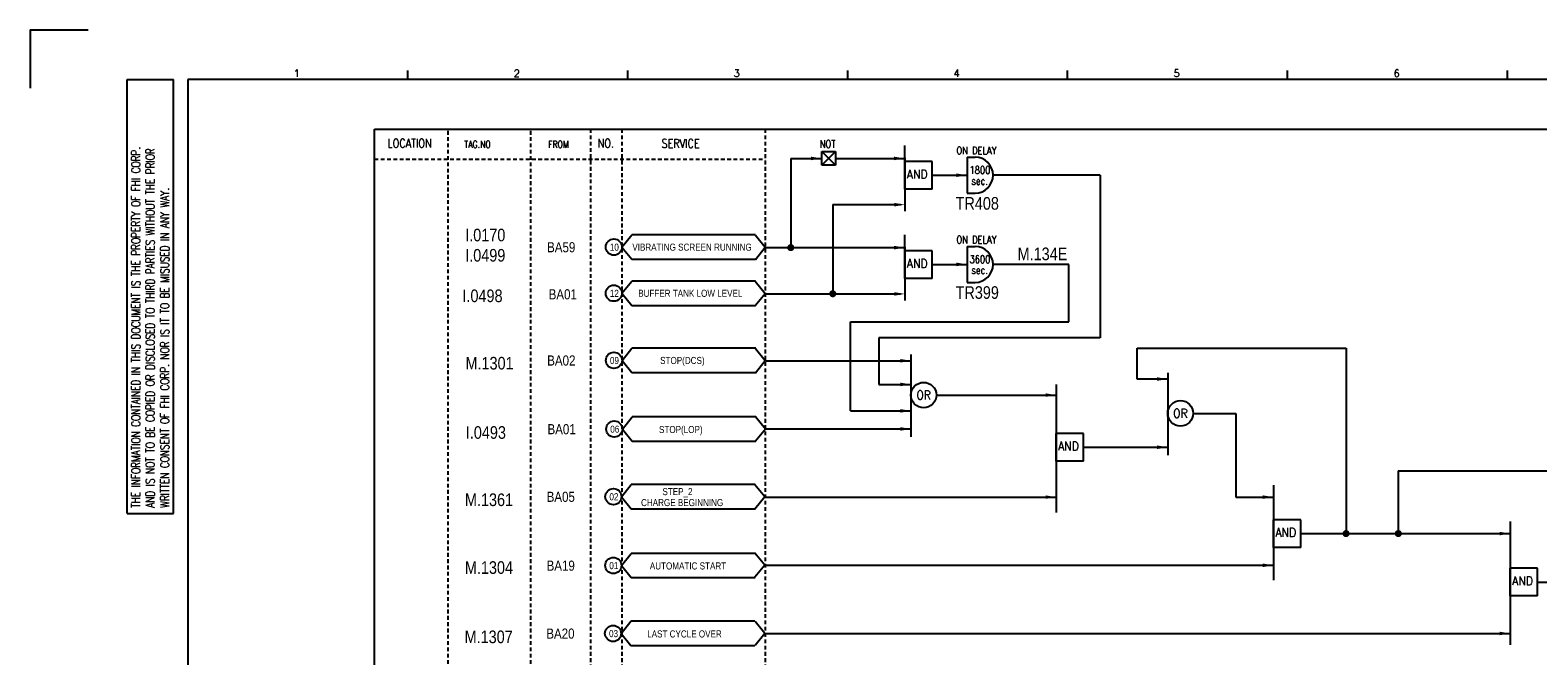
# Model space of a CAD drawing. Extents: x 706 to 1672, y -204 to 478.
# Tile 2 of 4: x 706 to 1304, y 230 to 478. Entities that reach past the tile are written whole.
import ezdxf
from ezdxf.enums import TextEntityAlignment as Align

# ---------------------------------------------------------------- set-up
doc = ezdxf.new("R2010")
doc.units = 0
doc.header["$MEASUREMENT"] = 0
doc.linetypes.add('HIDDEN', pattern=[4, 1.5, -1, 1.5])
doc.layers.get('0').update_dxf_attribs({"linetype": 'CONTINUOUS'})
doc.layers.get('DEFPOINTS').update_dxf_attribs({"linetype": 'CONTINUOUS'})
for name, color, linetype in [('CON', 4, 'CONTINUOUS'), ('DCS', 7, 'CONTINUOUS'), ('DIM', 3, 'CONTINUOUS'), ('HID', 2, 'HIDDEN'), ('圖框CON', 4, 'CONTINUOUS'), ('框線', 6, 'CONTINUOUS')]:
    doc.layers.add(name, color=color, linetype=linetype)
doc.styles.add('DAYUKP', font='complex', dxfattribs={"bigfont": 'DAYUKP.SHX'})
doc.styles.add('ROMANS', font='romans', dxfattribs={"width": 0.8})
doc.styles.add('style3', font='ARIALN.TTF')

# ---------------------------------------------------------------- blocks, each defined once
blk = doc.blocks.new('LEADER')
at = {"layer": 'CON'}
blk.add_solid([(0.85, -0.57), (0.85, -1.57), (3.85, -1.07)], dxfattribs=at)
blk = doc.blocks.new('1')
at = {"layer": 'DEFPOINTS'}
blk.add_lwpolyline([(1268.99, 689.33), (1246.02, 689.33), (1246.02, 666.36)], dxfattribs=at)
at = {"layer": '圖框CON'}
for p, q in [((1395.91, 669.85), (1395.91, 673.29)), ((1483.2, 669.85), (1483.2, 673.29)), ((1570.49, 669.85), (1570.49, 673.29)), ((1657.78, 669.85), (1657.78, 673.29)), ((1745.08, 669.85), (1745.08, 673.29)), ((1832.37, 669.85), (1832.37, 673.29)), ((1284.5, 669.81), (1302.87, 669.81)), ((1284.5, 497.52), (1284.5, 669.81)), ((1302.87, 497.52), (1302.87, 669.81)), ((1284.5, 497.52), (1302.87, 497.52))]:
    blk.add_line(p, q, dxfattribs=at)
at = {"layer": '框線'}
for p, q in [((1308.62, 669.81), (1308.62, 26.6)), ((2181.53, 669.81), (1308.62, 669.81))]:
    blk.add_line(p, q, dxfattribs=at)
at = {"style": 'DAYUKP'}
for s, p in [('1', (1350.64, 670.78)), ('2', (1437.93, 670.78)), ('3', (1525.22, 670.78)), ('4', (1612.51, 670.78)), ('5', (1699.8, 670.78)), ('6', (1787.1, 670.78))]:
    blk.add_text(s, height=2.87, dxfattribs=at).set_placement(p)
at = {"layer": 'DIM', "style": 'ROMANS', "width": 0.75}
for s, p in [('THE INFORMATION CONTAINED IN THIS DOCUMENT IS THE PROPERTY OF FHI CORP.', (1287.94, 499.82)), ('AND IS NOT TO BE COPIED OR DISCLOSED TO THIRD PARTIES WITHOUT THE PRIOR', (1293.68, 499.82)), ('WRITTEN CONSENT OF FHI CORP. NOR IS IT TO BE MISUSED IN ANY WAY.', (1299.43, 499.82))]:
    blk.add_text(s, height=3.4457, rotation=90, dxfattribs=at).set_placement(p, align=Align.MIDDLE_LEFT)

msp = doc.modelspace()

# ---------------------------------------------------------------- linework, layer by layer
at = {"layer": 'CON', "color": 6}
for p, q in [((1053.27, 414.92), (1053.27, 432.26)), ((1020.27, 424.42), (1020.27, 429.88)), ((1020.27, 429.88), (1025.73, 424.42)), ((1025.73, 429.88), (1020.27, 424.42)), ((1020.27, 429.88), (1025.73, 429.88)), ((1025.73, 429.88), (1025.73, 424.42)), ((1053.27, 427.37), (1053.27, 406.22)), ((1064.13, 425.89), (1053.27, 425.89)), ((1064.13, 414.92), (1064.13, 425.89)), ((1077.94, 427.64), (1077.94, 413.35)), ((1077.94, 427.64), (1081.12, 427.64)), ((1025.73, 424.42), (1020.27, 424.42)), ((1064.13, 414.92), (1053.27, 414.92)), ((1077.94, 413.35), (1081.12, 413.35)), ((940.98, 391.97), (944.88, 396.79)), ((994.02, 396.79), (944.88, 396.79)), ((997.82, 391.76), (993.92, 396.58)), ((1053.27, 379.53), (1053.27, 396.87)), ((940.98, 391.97), (944.88, 387.16)), ((997.82, 391.76), (993.92, 386.94)), ((1053.27, 391.98), (1053.27, 370.83)), ((1064.13, 390.49), (1053.27, 390.49)), ((1064.13, 379.53), (1064.13, 390.49)), ((1077.94, 392.24), (1077.94, 377.95)), ((1077.94, 392.24), (1081.12, 392.24)), ((944.88, 387.16), (994.02, 387.16)), ((940.97, 373.66), (944.87, 378.48)), ((994, 378.48), (944.87, 378.48)), ((997.8, 373.45), (993.9, 378.27)), ((1064.13, 379.53), (1053.27, 379.53)), ((1077.94, 377.95), (1081.12, 377.95)), ((940.97, 373.66), (944.87, 368.85)), ((997.8, 373.45), (993.9, 368.63)), ((944.87, 368.85), (994, 368.85)), ((941.02, 347.01), (944.91, 351.83)), ((994.05, 351.83), (944.91, 351.83)), ((997.85, 346.8), (993.95, 351.62)), ((1055.67, 349.29), (1055.67, 316.65)), ((941.02, 347.01), (944.91, 342.2)), ((944.91, 342.2), (994.05, 342.2)), ((997.85, 346.8), (993.95, 341.98)), ((1157.57, 342.03), (1157.57, 309.38)), ((1113.28, 337.39), (1113.28, 286.69)), ((941.14, 319.75), (945.04, 324.56)), ((994.18, 324.56), (945.04, 324.56)), ((997.9, 319.73), (994, 324.55)), ((941.14, 319.75), (945.04, 314.93)), ((997.9, 319.73), (994, 314.92)), ((1113.28, 307.06), (1113.28, 318.02)), ((1124.14, 318.02), (1113.28, 318.02)), ((1124.14, 307.06), (1124.14, 318.02)), ((945.04, 314.93), (994.18, 314.93)), ((1124.14, 307.06), (1113.28, 307.06)), ((940.8, 292.92), (944.7, 297.74)), ((993.84, 297.74), (944.7, 297.74)), ((997.67, 292.83), (993.77, 297.64)), ((1199.5, 297.49), (1199.5, 259.79)), ((940.8, 292.92), (944.7, 288.11)), ((944.7, 288.11), (993.84, 288.11)), ((997.67, 292.83), (993.77, 288.01)), ((1199.5, 272.8), (1199.5, 283.76)), ((1210.36, 283.76), (1199.5, 283.76)), ((1210.36, 272.8), (1210.36, 283.76)), ((1293.5, 283.02), (1293.5, 234.18)), ((940.78, 265.6), (944.67, 270.42)), ((993.81, 270.42), (944.67, 270.42)), ((997.66, 265.72), (993.76, 270.54)), ((1210.36, 272.8), (1199.5, 272.8)), ((940.78, 265.6), (944.67, 260.78)), ((997.66, 265.72), (993.76, 260.91)), ((1304.36, 264.52), (1293.5, 264.52)), ((1293.5, 253.56), (1293.5, 264.52)), ((1304.36, 253.56), (1304.36, 264.52)), ((944.67, 260.78), (993.81, 260.78)), ((1304.36, 253.56), (1293.5, 253.56)), ((940.66, 238.63), (944.56, 243.45)), ((993.7, 243.45), (944.56, 243.45)), ((997.73, 238.62), (993.83, 243.43)), ((940.66, 238.63), (944.56, 233.81)), ((944.56, 233.81), (993.7, 233.81)), ((997.73, 238.62), (993.83, 233.8))]:
    msp.add_line(p, q, dxfattribs=at)
at = {"layer": 'CON'}
for p, q in [((1007.99, 427.15), (1020.27, 427.15)), ((1007.99, 427.15), (1007.99, 391.76)), ((1025.73, 427.15), (1053.21, 427.15)), ((1064.13, 420.49), (1077.94, 420.49)), ((1130.79, 420.49), (1088.26, 420.49)), ((1130.79, 420.49), (1130.79, 355.92)), ((1024.65, 408.84), (1051.49, 408.84)), ((1024.65, 408.84), (1024.65, 373.45)), ((997.82, 391.76), (1053.21, 391.76)), ((1064.13, 385.1), (1077.94, 385.1)), ((1118.32, 385.1), (1088.26, 385.1)), ((1118.32, 362.27), (1118.32, 385.1)), ((997.82, 373.45), (1051.49, 373.45)), ((1031.63, 326.97), (1031.63, 362.27)), ((1031.63, 362.27), (1118.32, 362.27)), ((1130.79, 355.92), (1042.97, 355.92)), ((1042.97, 355.92), (1042.97, 337.46)), ((1145.5, 339.6), (1145.5, 351.82)), ((1145.5, 351.82), (1228.37, 351.82)), ((1228.37, 351.82), (1228.37, 278.28)), ((998.07, 346.86), (1055.67, 346.86)), ((1042.97, 337.46), (1055.67, 337.46)), ((1157.57, 339.6), (1145.5, 339.6)), ((1065.75, 333.24), (1113.28, 333.24)), ((1031.63, 326.97), (1055.67, 326.97)), ((1167.65, 325.98), (1184.59, 325.98)), ((1184.59, 325.98), (1184.59, 292.75)), ((998.07, 319.8), (1055.67, 319.8)), ((1124.14, 312.54), (1157.57, 312.54)), ((1249.09, 303.13), (1249.09, 278.28)), ((1249.09, 303.13), (1443.27, 303.13)), ((998.07, 292.75), (1113.28, 292.75)), ((1184.59, 292.75), (1199.5, 292.75)), ((1210.36, 278.28), (1293.5, 278.28)), ((998.07, 265.69), (1199.5, 265.69)), ((1304.36, 259.04), (1356.14, 259.04)), ((998.07, 238.63), (1293.5, 238.63))]:
    msp.add_line(p, q, dxfattribs=at)
msp.add_lwpolyline([(842.77, 438.78), (1556.77, 438.78), (1556.77, -61.02), (842.77, -61.02)], close=True, dxfattribs=at)
at = {"layer": 'CON', "const_width": 1.4}
for points in [[(1007.29, 391.76, 1), (1008.69, 391.76, 1)], [(1023.95, 373.45, 1), (1025.35, 373.45, 1)], [(1227.67, 278.28, 1), (1229.07, 278.28, 1)], [(1248.39, 278.28, 1), (1249.79, 278.28, 1)]]:
    msp.add_lwpolyline(points, format="xyb", close=True, dxfattribs=at)
at = {"layer": 'CON'}
for centre in [(937.77, 391.97), (937.75, 373.66), (937.8, 347.01), (937.93, 319.75), (937.59, 292.92), (937.56, 265.6), (937.45, 238.63)]:
    msp.add_circle(centre, 3.21, dxfattribs=at)
at = {"layer": 'CON', "color": 6}
for centre in [(1060.71, 333.24), (1162.61, 325.98)]:
    msp.add_circle(centre, 5.04, dxfattribs=at)
for centre in [(1081.12, 420.49), (1081.12, 385.1)]:
    msp.add_arc(centre, 7.14, 270, 90, dxfattribs=at)
at = {"layer": 'HID'}
for p, q in [((871.82, 438.08), (871.82, -61.02)), ((904.74, 438.08), (904.74, -61.02)), ((928.46, 438.78), (928.46, -61.04)), ((940.89, 438.78), (940.89, -61.04)), ((997.82, 438.78), (997.82, -61.02)), ((842.77, 426.88), (997.82, 426.88))]:
    msp.add_line(p, q, dxfattribs=at)

# ---------------------------------------------------------------- block references
msp.add_blockref('1', (-539.91, -211.27))
at = {"layer": 'CON', "xscale": 1.4, "yscale": 1.4, "zscale": 1.4}
for p in [(1014.88, 428.64), (1047.82, 428.64), (1072.55, 421.98), (1047.85, 410.28), (1047.82, 393.25), (1072.55, 386.59), (1047.85, 374.89), (1050.28, 348.35), (1050.28, 338.95), (1152.18, 341.09), (1107.89, 334.73), (1050.28, 328.46), (1050.28, 321.3), (1152.18, 314.03), (1107.89, 294.24), (1194.11, 294.24), (1288.11, 279.77), (1194.11, 267.18), (1288.11, 240.13)]:
    msp.add_blockref('LEADER', p, dxfattribs=at)

# ---------------------------------------------------------------- texts
at = {"layer": 'CON', "style": 'ROMANS'}
for s, height, width, p in [('LOCATION', 3.5, 0.8, (856.69, 433.18)), ('NO.', 3.5, 0.8, (934.59, 433.18)), ('SERVICE', 3.5, 0.8, (964.24, 433.1)), ('1800', 3.024, 0.8, (1083.06, 422.54)), ('sec.', 3.024, 0.8, (1082.95, 418.22)), ('3600', 3.024, 0.8, (1083.06, 387.15)), ('sec.', 3.024, 0.8, (1082.95, 382.83)), ('OR', 3.5, 0.9, (1060.71, 333.24)), ('OR', 3.5, 0.9, (1162.61, 325.98))]:
    msp.add_text(s, height=height, dxfattribs=dict(at, width=width)).set_placement(p, align=Align.MIDDLE)
for s, height, width, p in [('TAG.NO', 2.8, 0.8, (878.43, 430.52)), ('FROM', 2.8, 0.8, (911.68, 430.52)), ('NOT', 3.024, 0.8, (1019.5, 430.47)), ('ON DELAY', 3.024, 0.8, (1073.71, 427.87)), ('AND', 3.5, 0.9, (1054.06, 418.09)), ('ON DELAY', 3.024, 0.8, (1073.71, 392.48)), ('AND', 3.5, 0.9, (1054.06, 382.7)), ('AND', 3.5, 0.9, (1114.07, 310.22)), ('AND', 3.5, 0.9, (1200.29, 275.96)), ('AND', 3.5, 0.9, (1294.29, 256.72))]:
    msp.add_text(s, height=height, dxfattribs=dict(at, width=width)).set_placement(p, align=Align.BOTTOM_LEFT)
at = {"layer": 'CON', "style": 'style3'}
for s, p in [('BA59', (911.27, 391.92)), ('BA01', (911.89, 373.23)), ('BA02', (911.31, 346.96)), ('BA01', (911.43, 319.7)), ('BA05', (911.09, 292.87)), ('BA19', (911.07, 265.55)), ('BA20', (910.95, 238.58))]:
    msp.add_text(s, height=4, dxfattribs=at).set_placement(p, align=Align.MIDDLE_LEFT)
for s, p in [('10', (936.19, 389.69)), ('VIBRATING SCREEN RUNNING', (945.1, 389.7)), ('12', (936.17, 371.38)), ('BUFFER TANK LOW LEVEL', (947.44, 371.39)), ('09', (936.22, 344.73)), ('STOP(DCS)', (956.14, 344.74)), ('06', (936.35, 317.47)), ('STOP(LOP)', (955.7, 317.33)), ('02', (936.01, 290.64)), ('STEP_2', (957.05, 292.69)), ('CHARGE BEGINNING', (948.56, 288.34)), ('01', (935.98, 263.32)), ('AUTOMATIC START', (952.05, 263.19)), ('03', (935.87, 236.35)), ('LAST CYCLE OVER', (951, 236.21))]:
    msp.add_text(s, height=2.8, dxfattribs=at).set_placement(p, align=Align.BOTTOM_LEFT)
at = {"layer": 'DCS', "linetype": 'ByBlock', "style": 'style3'}
for s, p in [('TR408', (1073.39, 406.82)), ('I.0170', (878.77, 394.25)), ('I.0499', (878.77, 386.21)), ('M.134E', (1098, 386.77)), ('I.0498', (877.67, 370.13)), ('TR399', (1073.39, 371.43)), ('M.1301', (878.88, 343.39)), ('I.0493', (879.01, 315.89)), ('M.1361', (878.67, 289.2)), ('M.1304', (878.64, 262.29)), ('M.1307', (878.53, 234.79))]:
    msp.add_text(s, height=5, dxfattribs=at).set_placement(p)

doc.saveas('drawing.dxf')
